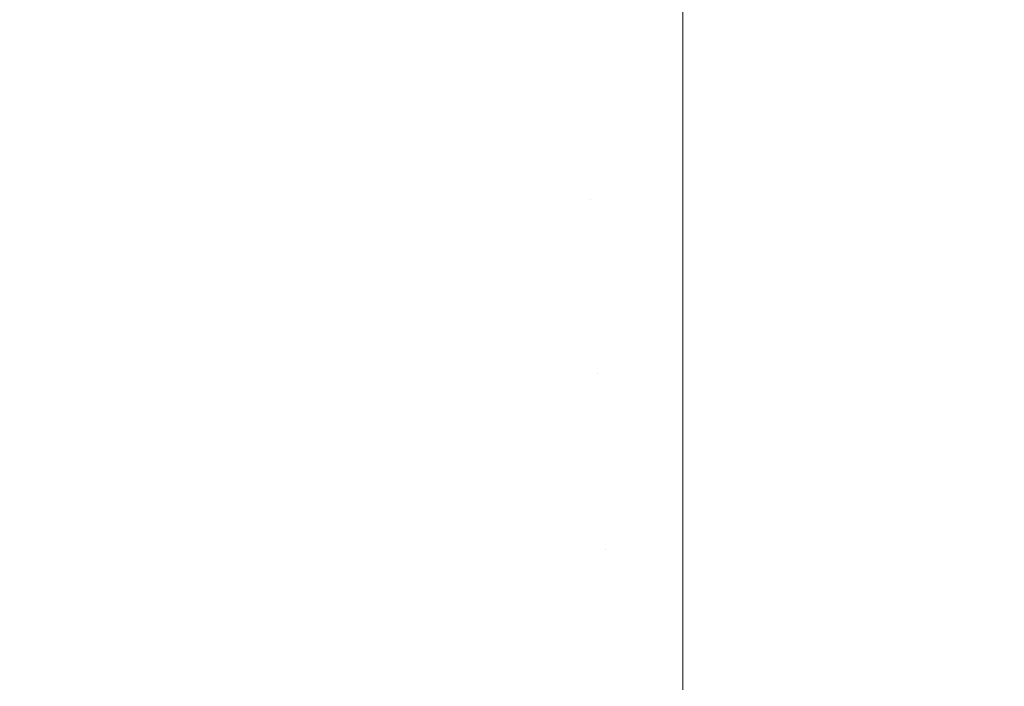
# Model space of a CAD drawing. Header units: centimetres. Extents: x -26.3 to 27.5, y 4.2 to 67.9.
# Tile 70 of 256: x -26.0005 to -25.9798, y 5.9345 to 5.9485. Entities that reach past the tile are written whole.
import ezdxf

# ---------------------------------------------------------------- set-up
doc = ezdxf.new("R2010")
doc.units = ezdxf.units.CM
doc.header["$LTSCALE"] = 2.54
doc.layers.add('Lucido design-1', color=7, linetype='Continuous')

# ---------------------------------------------------------------- blocks, each defined once
blk = doc.blocks.new('Gruppo-2-1')
at = {"color": 7, "linetype": 'Continuous', "lineweight": 9}
for points, invisible_edges in [([(-25.995023, 5.948336, -1111.026917), (-25.992916, 5.94866, -1111.026917), (-25.993394, 5.952291, -1111.029071), (-25.995659, 5.951943, -1111.029071)], 15), ([(-25.995023, 5.948336, -1147.126917), (-25.992916, 5.94866, -1147.126917), (-25.993394, 5.952291, -1147.129071), (-25.995659, 5.951943, -1147.129071)], 15), ([(-25.997114, 5.94792, -1111.026917), (-25.995023, 5.948336, -1111.026917), (-25.995659, 5.951943, -1111.029071), (-25.997907, 5.951496, -1111.029071)], 15), ([(-25.997114, 5.94792, -1147.126917), (-25.995023, 5.948336, -1147.126917), (-25.995659, 5.951943, -1147.129071), (-25.997907, 5.951496, -1147.129071)], 15), ([(-25.993278, 5.951415, -1111.799796), (-25.991039, 5.95166, -1111.799796), (-25.990733, 5.948163, -1111.801817), (-25.99282, 5.947934, -1111.801817)], 15), ([(-25.993278, 5.951415, -1147.899796), (-25.991039, 5.95166, -1147.899796), (-25.990733, 5.948163, -1147.901817), (-25.99282, 5.947934, -1147.901817)], 15), ([(-25.991039, 5.95166, -1111.799796), (-25.98879, 5.951807, -1111.799796), (-25.988637, 5.9483, -1111.801817), (-25.990733, 5.948163, -1111.801817)], 15), ([(-25.991039, 5.95166, -1147.899796), (-25.98879, 5.951807, -1147.899796), (-25.988637, 5.9483, -1147.901817), (-25.990733, 5.948163, -1147.901817)], 15), ([(-25.986537, 5.950202, -1111.800749), (-25.986537, 5.948346, -1111.801817), (-25.988637, 5.9483, -1111.801817), (-25.98879, 5.951807, -1111.799796)], 14), ([(-25.986537, 5.950202, -1147.900749), (-25.986537, 5.948346, -1147.901817), (-25.988637, 5.9483, -1147.901817), (-25.98879, 5.951807, -1147.899796)], 14), ([(-25.999185, 5.947413, -1111.026917), (-25.997114, 5.94792, -1111.026917), (-25.997907, 5.951496, -1111.029071), (-26.000133, 5.950951, -1111.029071)], 15), ([(-25.999185, 5.947413, -1147.126917), (-25.997114, 5.94792, -1147.126917), (-25.997907, 5.951496, -1147.129071), (-26.000133, 5.950951, -1147.129071)], 15), ([(-25.995505, 5.951072, -1111.799796), (-25.993278, 5.951415, -1111.799796), (-25.99282, 5.947934, -1111.801817), (-25.994896, 5.947615, -1111.801817)], 15), ([(-25.995505, 5.951072, -1147.899796), (-25.993278, 5.951415, -1147.899796), (-25.99282, 5.947934, -1147.901817), (-25.994896, 5.947615, -1147.901817)], 15), ([(-25.997715, 5.950632, -1111.799796), (-25.995505, 5.951072, -1111.799796), (-25.994896, 5.947615, -1111.801817), (-25.996955, 5.947205, -1111.801817)], 15), ([(-25.997715, 5.950632, -1147.899796), (-25.995505, 5.951072, -1147.899796), (-25.994896, 5.947615, -1147.901817), (-25.996955, 5.947205, -1147.901817)], 15), ([(-26.001232, 5.946817, -1111.026917), (-25.999185, 5.947413, -1111.026917), (-26.000133, 5.950951, -1111.029071), (-26.002333, 5.95031, -1111.029071)], 15), ([(-26.001232, 5.946817, -1147.126917), (-25.999185, 5.947413, -1147.126917), (-26.000133, 5.950951, -1147.129071), (-26.002333, 5.95031, -1147.129071)], 15), ([(-25.999904, 5.950097, -1111.799796), (-25.997715, 5.950632, -1111.799796), (-25.996955, 5.947205, -1111.801817), (-25.998995, 5.946706, -1111.801817)], 15), ([(-25.999904, 5.950097, -1147.899796), (-25.997715, 5.950632, -1147.899796), (-25.996955, 5.947205, -1147.901817), (-25.998995, 5.946706, -1147.901817)], 15), ([(-25.986537, 5.948346, -1111.801817), (-25.986537, 5.950202, -1111.800749), (-8.286537, 5.950202, -1111.800749), (-8.286537, 5.948346, -1111.801817)], 10), ([(-25.986537, 5.948346, -1147.901817), (-25.986537, 5.950202, -1147.900749), (-8.286537, 5.950202, -1147.900749), (-8.286537, 5.948346, -1147.901817)], 10), ([(-26.002067, 5.949466, -1111.799796), (-25.999904, 5.950097, -1111.799796), (-25.998995, 5.946706, -1111.801817), (-26.001012, 5.946118, -1111.801817)], 15), ([(-26.002067, 5.949466, -1147.899796), (-25.999904, 5.950097, -1147.899796), (-25.998995, 5.946706, -1147.901817), (-26.001012, 5.946118, -1147.901817)], 15), ([(-25.990469, 5.945151, -1111.024917), (-25.988505, 5.94528, -1111.024917), (-25.988669, 5.949032, -1111.026917), (-25.990796, 5.948892, -1111.026917)], 15), ([(-25.990469, 5.945151, -1147.124917), (-25.988505, 5.94528, -1147.124917), (-25.988669, 5.949032, -1147.126917), (-25.990796, 5.948892, -1147.126917)], 15), ([(-25.986537, 5.946378, -1111.025479), (-25.986537, 5.949078, -1111.026917), (-25.988669, 5.949032, -1111.026917), (-25.988505, 5.94528, -1111.024917)], 14), ([(-25.986537, 5.946378, -1147.125479), (-25.986537, 5.949078, -1147.126917), (-25.988669, 5.949032, -1147.126917), (-25.988505, 5.94528, -1147.124917)], 14), ([(-25.986537, 5.949078, -1111.026917), (-25.986537, 5.946378, -1111.025479), (27.113463, 5.946378, -1111.025479), (27.113463, 5.949078, -1111.026917)], 10), ([(-25.986537, 5.949078, -1147.126917), (-25.986537, 5.946378, -1147.125479), (27.113463, 5.946378, -1147.125479), (27.113463, 5.949078, -1147.126917)], 10), ([(-25.992426, 5.944937, -1111.024917), (-25.990469, 5.945151, -1111.024917), (-25.990796, 5.948892, -1111.026917), (-25.992916, 5.94866, -1111.026917)], 15), ([(-25.992426, 5.944937, -1147.124917), (-25.990469, 5.945151, -1147.124917), (-25.990796, 5.948892, -1147.126917), (-25.992916, 5.94866, -1147.126917)], 15), ([(-25.994371, 5.944637, -1111.024917), (-25.992426, 5.944937, -1111.024917), (-25.992916, 5.94866, -1111.026917), (-25.995023, 5.948336, -1111.026917)], 15), ([(-25.994371, 5.944637, -1147.124917), (-25.992426, 5.944937, -1147.124917), (-25.992916, 5.94866, -1147.126917), (-25.995023, 5.948336, -1147.126917)], 15), ([(-25.996301, 5.944253, -1111.024917), (-25.994371, 5.944637, -1111.024917), (-25.995023, 5.948336, -1111.026917), (-25.997114, 5.94792, -1111.026917)], 15), ([(-25.996301, 5.944253, -1147.124917), (-25.994371, 5.944637, -1147.124917), (-25.995023, 5.948336, -1147.126917), (-25.997114, 5.94792, -1147.126917)], 15), ([(-25.990733, 5.948163, -1111.801817), (-25.988637, 5.9483, -1111.801817), (-25.988481, 5.944718, -1111.803693), (-25.99042, 5.944591, -1111.803693)], 15), ([(-25.990733, 5.948163, -1147.901817), (-25.988637, 5.9483, -1147.901817), (-25.988481, 5.944718, -1147.903693), (-25.99042, 5.944591, -1147.903693)], 15), ([(-25.988481, 5.944718, -1111.803693), (-25.988637, 5.9483, -1111.801817), (-25.986537, 5.948346, -1111.801817), (-25.986537, 5.946377, -1111.802847)], 11), ([(-25.988481, 5.944718, -1147.903693), (-25.988637, 5.9483, -1147.901817), (-25.986537, 5.948346, -1147.901817), (-25.986537, 5.946377, -1147.902847)], 11), ([(-8.286537, 5.948346, -1111.801817), (-8.286537, 5.946377, -1111.802847), (-25.986537, 5.946377, -1111.802847), (-25.986537, 5.948346, -1111.801817)], 10), ([(-8.286537, 5.948346, -1147.901817), (-8.286537, 5.946377, -1147.902847), (-25.986537, 5.946377, -1147.902847), (-25.986537, 5.948346, -1147.901817)], 10), ([(-25.99282, 5.947934, -1111.801817), (-25.990733, 5.948163, -1111.801817), (-25.99042, 5.944591, -1111.803693), (-25.992352, 5.944379, -1111.803693)], 15), ([(-25.99282, 5.947934, -1147.901817), (-25.990733, 5.948163, -1147.901817), (-25.99042, 5.944591, -1147.903693), (-25.992352, 5.944379, -1147.903693)], 15), ([(-25.998213, 5.943786, -1111.024917), (-25.996301, 5.944253, -1111.024917), (-25.997114, 5.94792, -1111.026917), (-25.999185, 5.947413, -1111.026917)], 15), ([(-25.998213, 5.943786, -1147.124917), (-25.996301, 5.944253, -1147.124917), (-25.997114, 5.94792, -1147.126917), (-25.999185, 5.947413, -1147.126917)], 15), ([(-25.994896, 5.947615, -1111.801817), (-25.99282, 5.947934, -1111.801817), (-25.992352, 5.944379, -1111.803693), (-25.994273, 5.944084, -1111.803693)], 15), ([(-25.994896, 5.947615, -1147.901817), (-25.99282, 5.947934, -1147.901817), (-25.992352, 5.944379, -1147.903693), (-25.994273, 5.944084, -1147.903693)], 15), ([(-25.996955, 5.947205, -1111.801817), (-25.994896, 5.947615, -1111.801817), (-25.994273, 5.944084, -1111.803693), (-25.996179, 5.943704, -1111.803693)], 15), ([(-25.996955, 5.947205, -1147.901817), (-25.994896, 5.947615, -1147.901817), (-25.994273, 5.944084, -1147.903693), (-25.996179, 5.943704, -1147.903693)], 15), ([(-26.000102, 5.943235, -1111.024917), (-25.998213, 5.943786, -1111.024917), (-25.999185, 5.947413, -1111.026917), (-26.001232, 5.946817, -1111.026917)], 15), ([(-26.000102, 5.943235, -1147.124917), (-25.998213, 5.943786, -1147.124917), (-25.999185, 5.947413, -1147.126917), (-26.001232, 5.946817, -1147.126917)], 15), ([(-25.998995, 5.946706, -1111.801817), (-25.996955, 5.947205, -1111.801817), (-25.996179, 5.943704, -1111.803693), (-25.998067, 5.943242, -1111.803693)], 15), ([(-25.998995, 5.946706, -1147.901817), (-25.996955, 5.947205, -1147.901817), (-25.996179, 5.943704, -1147.903693), (-25.998067, 5.943242, -1147.903693)], 15), ([(-26.001966, 5.942602, -1111.024917), (-26.000102, 5.943235, -1111.024917), (-26.001232, 5.946817, -1111.026917), (-26.003251, 5.946131, -1111.026917)], 15), ([(-26.001966, 5.942602, -1147.124917), (-26.000102, 5.943235, -1147.124917), (-26.001232, 5.946817, -1147.126917), (-26.003251, 5.946131, -1147.126917)], 15), ([(-26.001012, 5.946118, -1111.801817), (-25.998995, 5.946706, -1111.801817), (-25.998067, 5.943242, -1111.803693), (-25.999933, 5.942699, -1111.803693)], 15), ([(-26.001012, 5.946118, -1147.901817), (-25.998995, 5.946706, -1147.901817), (-25.998067, 5.943242, -1147.903693), (-25.999933, 5.942699, -1147.903693)], 15), ([(-25.988505, 5.94528, -1111.024917), (-25.986537, 5.945323, -1111.024917), (-25.986537, 5.946378, -1111.025479)], 9), ([(-25.988505, 5.94528, -1147.124917), (-25.986537, 5.945323, -1147.124917), (-25.986537, 5.946378, -1147.125479)], 9), ([(-25.986537, 5.946377, -1111.802847), (-25.986537, 5.94476, -1111.803693), (-25.988481, 5.944718, -1111.803693)], 10), ([(-25.986537, 5.946377, -1147.902847), (-25.986537, 5.94476, -1147.903693), (-25.988481, 5.944718, -1147.903693)], 10), ([(27.113463, 5.945323, -1111.024917), (27.113463, 5.946378, -1111.025479), (-25.986537, 5.946378, -1111.025479), (-25.986537, 5.945323, -1111.024917)], 10), ([(27.113463, 5.945323, -1147.124917), (27.113463, 5.946378, -1147.125479), (-25.986537, 5.946378, -1147.125479), (-25.986537, 5.945323, -1147.124917)], 10), ([(-25.986537, 5.94476, -1111.803693), (-25.986537, 5.946377, -1111.802847), (-8.286537, 5.946377, -1111.802847), (-8.286537, 5.94476, -1111.803693)], 10), ([(-25.986537, 5.94476, -1147.903693), (-25.986537, 5.946377, -1147.902847), (-8.286537, 5.946377, -1147.902847), (-8.286537, 5.94476, -1147.903693)], 10), ([(-26.003, 5.945443, -1111.801817), (-26.001012, 5.946118, -1111.801817), (-25.999933, 5.942699, -1111.803693), (-26.001774, 5.942074, -1111.803693)], 15), ([(-26.003, 5.945443, -1147.901817), (-26.001012, 5.946118, -1147.901817), (-25.999933, 5.942699, -1147.903693), (-26.001774, 5.942074, -1147.903693)], 15), ([(-25.990134, 5.941323, -1111.023077), (-25.988337, 5.941441, -1111.023077), (-25.988505, 5.94528, -1111.024917), (-25.990469, 5.945151, -1111.024917)], 15), ([(-25.990134, 5.941323, -1147.123077), (-25.988337, 5.941441, -1147.123077), (-25.988505, 5.94528, -1147.124917), (-25.990469, 5.945151, -1147.124917)], 15), ([(-25.986537, 5.942466, -1111.023549), (-25.986537, 5.945323, -1111.024917), (-25.988505, 5.94528, -1111.024917), (-25.988337, 5.941441, -1111.023077)], 14), ([(-25.986537, 5.942466, -1147.123549), (-25.986537, 5.945323, -1147.124917), (-25.988505, 5.94528, -1147.124917), (-25.988337, 5.941441, -1147.123077)], 14), ([(-25.986537, 5.945323, -1111.024917), (-25.986537, 5.942466, -1111.023549), (27.113463, 5.942466, -1111.023549), (27.113463, 5.945323, -1111.024917)], 10), ([(-25.986537, 5.945323, -1147.124917), (-25.986537, 5.942466, -1147.123549), (27.113463, 5.942466, -1147.123549), (27.113463, 5.945323, -1147.124917)], 10), ([(-25.991924, 5.941127, -1111.023077), (-25.990134, 5.941323, -1111.023077), (-25.990469, 5.945151, -1111.024917), (-25.992426, 5.944937, -1111.024917)], 15), ([(-25.991924, 5.941127, -1147.123077), (-25.990134, 5.941323, -1147.123077), (-25.990469, 5.945151, -1147.124917), (-25.992426, 5.944937, -1147.124917)], 15), ([(-25.993704, 5.940853, -1111.023077), (-25.991924, 5.941127, -1111.023077), (-25.992426, 5.944937, -1111.024917), (-25.994371, 5.944637, -1111.024917)], 15), ([(-25.993704, 5.940853, -1147.123077), (-25.991924, 5.941127, -1147.123077), (-25.992426, 5.944937, -1147.124917), (-25.994371, 5.944637, -1147.124917)], 15), ([(-25.995469, 5.940502, -1111.023077), (-25.993704, 5.940853, -1111.023077), (-25.994371, 5.944637, -1111.024917), (-25.996301, 5.944253, -1111.024917)], 15), ([(-25.995469, 5.940502, -1147.123077), (-25.993704, 5.940853, -1147.123077), (-25.994371, 5.944637, -1147.124917), (-25.996301, 5.944253, -1147.124917)], 15), ([(-25.992352, 5.944379, -1111.803693), (-25.99042, 5.944591, -1111.803693), (-25.990102, 5.94095, -1111.80542), (-25.991875, 5.940756, -1111.80542)], 15), ([(-25.992352, 5.944379, -1147.903693), (-25.99042, 5.944591, -1147.903693), (-25.990102, 5.94095, -1147.90542), (-25.991875, 5.940756, -1147.90542)], 15), ([(-25.99042, 5.944591, -1111.803693), (-25.988481, 5.944718, -1111.803693), (-25.988321, 5.941067, -1111.80542), (-25.990102, 5.94095, -1111.80542)], 15), ([(-25.99042, 5.944591, -1147.903693), (-25.988481, 5.944718, -1147.903693), (-25.988321, 5.941067, -1147.90542), (-25.990102, 5.94095, -1147.90542)], 15), ([(-25.988321, 5.941067, -1111.80542), (-25.988481, 5.944718, -1111.803693), (-25.986537, 5.94476, -1111.803693), (-25.986537, 5.942466, -1111.804778)], 11), ([(-25.988321, 5.941067, -1147.90542), (-25.988481, 5.944718, -1147.903693), (-25.986537, 5.94476, -1147.903693), (-25.986537, 5.942466, -1147.904778)], 11), ([(-8.286537, 5.94476, -1111.803693), (-8.286537, 5.942466, -1111.804778), (-25.986537, 5.942466, -1111.804778), (-25.986537, 5.94476, -1111.803693)], 10), ([(-8.286537, 5.94476, -1147.903693), (-8.286537, 5.942466, -1147.904778), (-25.986537, 5.942466, -1147.904778), (-25.986537, 5.94476, -1147.903693)], 10), ([(-25.994273, 5.944084, -1111.803693), (-25.992352, 5.944379, -1111.803693), (-25.991875, 5.940756, -1111.80542), (-25.993639, 5.940485, -1111.80542)], 15), ([(-25.994273, 5.944084, -1147.903693), (-25.992352, 5.944379, -1147.903693), (-25.991875, 5.940756, -1147.90542), (-25.993639, 5.940485, -1147.90542)], 15), ([(-25.997218, 5.940074, -1111.023077), (-25.995469, 5.940502, -1111.023077), (-25.996301, 5.944253, -1111.024917), (-25.998213, 5.943786, -1111.024917)], 15), ([(-25.997218, 5.940074, -1147.123077), (-25.995469, 5.940502, -1147.123077), (-25.996301, 5.944253, -1147.124917), (-25.998213, 5.943786, -1147.124917)], 15), ([(-25.996179, 5.943704, -1111.803693), (-25.994273, 5.944084, -1111.803693), (-25.993639, 5.940485, -1111.80542), (-25.995388, 5.940136, -1111.80542)], 15), ([(-25.996179, 5.943704, -1147.903693), (-25.994273, 5.944084, -1147.903693), (-25.993639, 5.940485, -1147.90542), (-25.995388, 5.940136, -1147.90542)], 15), ([(-25.998947, 5.93957, -1111.023077), (-25.997218, 5.940074, -1111.023077), (-25.998213, 5.943786, -1111.024917), (-26.000102, 5.943235, -1111.024917)], 15), ([(-25.998947, 5.93957, -1147.123077), (-25.997218, 5.940074, -1147.123077), (-25.998213, 5.943786, -1147.124917), (-26.000102, 5.943235, -1147.124917)], 15), ([(-25.998067, 5.943242, -1111.803693), (-25.996179, 5.943704, -1111.803693), (-25.995388, 5.940136, -1111.80542), (-25.997121, 5.939712, -1111.80542)], 15), ([(-25.998067, 5.943242, -1147.903693), (-25.996179, 5.943704, -1147.903693), (-25.995388, 5.940136, -1147.90542), (-25.997121, 5.939712, -1147.90542)], 15), ([(-26.000652, 5.938992, -1111.023077), (-25.998947, 5.93957, -1111.023077), (-26.000102, 5.943235, -1111.024917), (-26.001966, 5.942602, -1111.024917)], 15), ([(-26.000652, 5.938992, -1147.123077), (-25.998947, 5.93957, -1147.123077), (-26.000102, 5.943235, -1147.124917), (-26.001966, 5.942602, -1147.124917)], 15), ([(-25.999933, 5.942699, -1111.803693), (-25.998067, 5.943242, -1111.803693), (-25.997121, 5.939712, -1111.80542), (-25.998834, 5.939213, -1111.80542)], 15), ([(-25.999933, 5.942699, -1147.903693), (-25.998067, 5.943242, -1147.903693), (-25.997121, 5.939712, -1147.90542), (-25.998834, 5.939213, -1147.90542)], 15), ([(-26.001774, 5.942074, -1111.803693), (-25.999933, 5.942699, -1111.803693), (-25.998834, 5.939213, -1111.80542), (-26.000524, 5.93864, -1111.80542)], 15), ([(-26.001774, 5.942074, -1147.903693), (-25.999933, 5.942699, -1147.903693), (-25.998834, 5.939213, -1147.90542), (-26.000524, 5.93864, -1147.90542)], 15), ([(-25.988337, 5.941441, -1111.023077), (-25.986537, 5.94148, -1111.023077), (-25.986537, 5.942466, -1111.023549)], 9), ([(-25.988337, 5.941441, -1147.123077), (-25.986537, 5.94148, -1147.123077), (-25.986537, 5.942466, -1147.123549)], 9), ([(-25.986537, 5.942466, -1111.804778), (-25.986537, 5.941106, -1111.80542), (-25.988321, 5.941067, -1111.80542)], 10), ([(-25.986537, 5.942466, -1147.904778), (-25.986537, 5.941106, -1147.90542), (-25.988321, 5.941067, -1147.90542)], 10), ([(27.113463, 5.94148, -1111.023077), (27.113463, 5.942466, -1111.023549), (-25.986537, 5.942466, -1111.023549), (-25.986537, 5.94148, -1111.023077)], 10), ([(-25.986537, 5.941106, -1111.80542), (-25.986537, 5.942466, -1111.804778), (-8.286537, 5.942466, -1111.804778), (-8.286537, 5.941106, -1111.80542)], 10), ([(27.113463, 5.94148, -1147.123077), (27.113463, 5.942466, -1147.123549), (-25.986537, 5.942466, -1147.123549), (-25.986537, 5.94148, -1147.123077)], 10), ([(-25.986537, 5.941106, -1147.90542), (-25.986537, 5.942466, -1147.904778), (-8.286537, 5.942466, -1147.904778), (-8.286537, 5.941106, -1147.90542)], 10), ([(-25.986537, 5.938474, -1111.021791), (-25.986537, 5.94148, -1111.023077), (-25.988337, 5.941441, -1111.023077), (-25.988166, 5.937522, -1111.021399)], 14), ([(-25.986537, 5.938474, -1147.121791), (-25.986537, 5.94148, -1147.123077), (-25.988337, 5.941441, -1147.123077), (-25.988166, 5.937522, -1147.121399)], 14), ([(-25.986537, 5.94148, -1111.023077), (-25.986537, 5.938474, -1111.021791), (27.113463, 5.938474, -1111.021791), (27.113463, 5.94148, -1111.023077)], 10), ([(-25.986537, 5.94148, -1147.123077), (-25.986537, 5.938474, -1147.121791), (27.113463, 5.938474, -1147.121791), (27.113463, 5.94148, -1147.123077)], 10), ([(-25.991412, 5.937238, -1111.021399), (-25.989792, 5.937416, -1111.021399), (-25.990134, 5.941323, -1111.023077), (-25.991924, 5.941127, -1111.023077)], 15), ([(-25.991412, 5.937238, -1147.121399), (-25.989792, 5.937416, -1147.121399), (-25.990134, 5.941323, -1147.123077), (-25.991924, 5.941127, -1147.123077)], 15), ([(-25.989792, 5.937416, -1111.021399), (-25.988166, 5.937522, -1111.021399), (-25.988337, 5.941441, -1111.023077), (-25.990134, 5.941323, -1111.023077)], 15), ([(-25.989792, 5.937416, -1147.121399), (-25.988166, 5.937522, -1147.121399), (-25.988337, 5.941441, -1147.123077), (-25.990134, 5.941323, -1147.123077)], 15), ([(-25.993022, 5.93699, -1111.021399), (-25.991412, 5.937238, -1111.021399), (-25.991924, 5.941127, -1111.023077), (-25.993704, 5.940853, -1111.023077)], 15), ([(-25.993022, 5.93699, -1147.121399), (-25.991412, 5.937238, -1147.121399), (-25.991924, 5.941127, -1147.123077), (-25.993704, 5.940853, -1147.123077)], 15), ([(-25.990102, 5.94095, -1111.80542), (-25.988321, 5.941067, -1111.80542), (-25.988159, 5.937353, -1111.806997), (-25.989778, 5.937247, -1111.806997)], 15), ([(-25.990102, 5.94095, -1147.90542), (-25.988321, 5.941067, -1147.90542), (-25.988159, 5.937353, -1147.906997), (-25.989778, 5.937247, -1147.906997)], 15), ([(-25.988159, 5.937353, -1111.806997), (-25.988321, 5.941067, -1111.80542), (-25.986537, 5.941106, -1111.80542), (-25.986537, 5.938474, -1111.806536)], 11), ([(-25.988159, 5.937353, -1147.906997), (-25.988321, 5.941067, -1147.90542), (-25.986537, 5.941106, -1147.90542), (-25.986537, 5.938474, -1147.906536)], 11), ([(-8.286537, 5.941106, -1111.80542), (-8.286537, 5.938474, -1111.806536), (-25.986537, 5.938474, -1111.806536), (-25.986537, 5.941106, -1111.80542)], 10), ([(-8.286537, 5.941106, -1147.90542), (-8.286537, 5.938474, -1147.906536), (-25.986537, 5.938474, -1147.906536), (-25.986537, 5.941106, -1147.90542)], 10), ([(-25.99462, 5.936673, -1111.021399), (-25.993022, 5.93699, -1111.021399), (-25.993704, 5.940853, -1111.023077), (-25.995469, 5.940502, -1111.023077)], 15), ([(-25.99462, 5.936673, -1147.121399), (-25.993022, 5.93699, -1147.121399), (-25.993704, 5.940853, -1147.123077), (-25.995469, 5.940502, -1147.123077)], 15), ([(-25.991875, 5.940756, -1111.80542), (-25.990102, 5.94095, -1111.80542), (-25.989778, 5.937247, -1111.806997), (-25.99139, 5.937071, -1111.806997)], 15), ([(-25.991875, 5.940756, -1147.90542), (-25.990102, 5.94095, -1147.90542), (-25.989778, 5.937247, -1147.906997), (-25.99139, 5.937071, -1147.906997)], 15), ([(-25.993639, 5.940485, -1111.80542), (-25.991875, 5.940756, -1111.80542), (-25.99139, 5.937071, -1111.806997), (-25.992993, 5.936824, -1111.806997)], 15), ([(-25.993639, 5.940485, -1147.90542), (-25.991875, 5.940756, -1147.90542), (-25.99139, 5.937071, -1147.906997), (-25.992993, 5.936824, -1147.906997)], 15), ([(-25.996203, 5.936285, -1111.021399), (-25.99462, 5.936673, -1111.021399), (-25.995469, 5.940502, -1111.023077), (-25.997218, 5.940074, -1111.023077)], 15), ([(-25.996203, 5.936285, -1147.121399), (-25.99462, 5.936673, -1147.121399), (-25.995469, 5.940502, -1147.123077), (-25.997218, 5.940074, -1147.123077)], 15), ([(-25.995388, 5.940136, -1111.80542), (-25.993639, 5.940485, -1111.80542), (-25.992993, 5.936824, -1111.806997), (-25.994584, 5.936507, -1111.806997)], 15), ([(-25.995388, 5.940136, -1147.90542), (-25.993639, 5.940485, -1147.90542), (-25.992993, 5.936824, -1147.906997), (-25.994584, 5.936507, -1147.906997)], 15), ([(-25.997767, 5.935829, -1111.021399), (-25.996203, 5.936285, -1111.021399), (-25.997218, 5.940074, -1111.023077), (-25.998947, 5.93957, -1111.023077)], 15), ([(-25.997767, 5.935829, -1147.121399), (-25.996203, 5.936285, -1147.121399), (-25.997218, 5.940074, -1147.123077), (-25.998947, 5.93957, -1147.123077)], 15), ([(-25.997121, 5.939712, -1111.80542), (-25.995388, 5.940136, -1111.80542), (-25.994584, 5.936507, -1111.806997), (-25.996159, 5.936122, -1111.806997)], 15), ([(-25.997121, 5.939712, -1147.90542), (-25.995388, 5.940136, -1147.90542), (-25.994584, 5.936507, -1147.906997), (-25.996159, 5.936122, -1147.906997)], 15), ([(-25.998834, 5.939213, -1111.80542), (-25.997121, 5.939712, -1111.80542), (-25.996159, 5.936122, -1111.806997), (-25.997717, 5.935668, -1111.806997)], 15), ([(-25.998834, 5.939213, -1147.90542), (-25.997121, 5.939712, -1147.90542), (-25.996159, 5.936122, -1147.906997), (-25.997717, 5.935668, -1147.906997)], 15), ([(-25.99931, 5.935306, -1111.021399), (-25.997767, 5.935829, -1111.021399), (-25.998947, 5.93957, -1111.023077), (-26.000652, 5.938992, -1111.023077)], 15), ([(-25.99931, 5.935306, -1147.121399), (-25.997767, 5.935829, -1147.121399), (-25.998947, 5.93957, -1147.123077), (-26.000652, 5.938992, -1147.123077)], 15), ([(-26.000524, 5.93864, -1111.80542), (-25.998834, 5.939213, -1111.80542), (-25.997717, 5.935668, -1111.806997), (-25.999253, 5.935147, -1111.806997)], 15), ([(-26.000524, 5.93864, -1147.90542), (-25.998834, 5.939213, -1147.90542), (-25.997717, 5.935668, -1147.906997), (-25.999253, 5.935147, -1147.906997)], 15), ([(-26.000829, 5.934715, -1111.021399), (-25.99931, 5.935306, -1111.021399), (-26.000652, 5.938992, -1111.023077), (-26.00233, 5.938339, -1111.023077)], 15), ([(-26.000829, 5.934715, -1147.121399), (-25.99931, 5.935306, -1147.121399), (-26.000652, 5.938992, -1147.123077), (-26.00233, 5.938339, -1147.123077)], 15), ([(-26.002187, 5.937993, -1111.80542), (-26.000524, 5.93864, -1111.80542), (-25.999253, 5.935147, -1111.806997), (-26.000764, 5.934559, -1111.806997)], 15), ([(-26.002187, 5.937993, -1147.90542), (-26.000524, 5.93864, -1147.90542), (-25.999253, 5.935147, -1147.906997), (-26.000764, 5.934559, -1147.906997)], 15), ([(-25.988166, 5.937522, -1111.021399), (-25.986537, 5.937558, -1111.021399), (-25.986537, 5.938474, -1111.021791)], 9), ([(-25.988166, 5.937522, -1147.121399), (-25.986537, 5.937558, -1147.121399), (-25.986537, 5.938474, -1147.121791)], 9), ([(-25.986537, 5.938474, -1111.806536), (-25.986537, 5.937389, -1111.806997), (-25.988159, 5.937353, -1111.806997)], 10), ([(-25.986537, 5.938474, -1147.906536), (-25.986537, 5.937389, -1147.906997), (-25.988159, 5.937353, -1147.906997)], 10), ([(27.113463, 5.937558, -1111.021399), (27.113463, 5.938474, -1111.021791), (-25.986537, 5.938474, -1111.021791), (-25.986537, 5.937558, -1111.021399)], 10), ([(-25.986537, 5.937389, -1111.806997), (-25.986537, 5.938474, -1111.806536), (-8.286537, 5.938474, -1111.806536), (-8.286537, 5.937389, -1111.806997)], 10), ([(27.113463, 5.937558, -1147.121399), (27.113463, 5.938474, -1147.121791), (-25.986537, 5.938474, -1147.121791), (-25.986537, 5.937558, -1147.121399)], 10), ([(-25.986537, 5.937389, -1147.906997), (-25.986537, 5.938474, -1147.906536), (-8.286537, 5.938474, -1147.906536), (-8.286537, 5.937389, -1147.906997)], 10), ([(-25.986537, 5.934409, -1111.020209), (-25.986537, 5.937558, -1111.021399), (-25.988166, 5.937522, -1111.021399), (-25.987992, 5.93353, -1111.019889)], 14), ([(-25.986537, 5.934409, -1147.120209), (-25.986537, 5.937558, -1147.121399), (-25.988166, 5.937522, -1147.121399), (-25.987992, 5.93353, -1147.119889)], 14), ([(-25.986537, 5.937558, -1111.021399), (-25.986537, 5.934409, -1111.020209), (27.113463, 5.934409, -1111.020209), (27.113463, 5.937558, -1111.021399)], 10), ([(-25.986537, 5.937558, -1147.121399), (-25.986537, 5.934409, -1147.120209), (27.113463, 5.934409, -1147.120209), (27.113463, 5.937558, -1147.121399)], 10), ([(-25.99089, 5.933276, -1111.019889), (-25.989444, 5.933435, -1111.019889), (-25.989792, 5.937416, -1111.021399), (-25.991412, 5.937238, -1111.021399)], 15), ([(-25.99089, 5.933276, -1147.119889), (-25.989444, 5.933435, -1147.119889), (-25.989792, 5.937416, -1147.121399), (-25.991412, 5.937238, -1147.121399)], 15), ([(-25.989444, 5.933435, -1111.019889), (-25.987992, 5.93353, -1111.019889), (-25.988166, 5.937522, -1111.021399), (-25.989792, 5.937416, -1111.021399)], 15), ([(-25.989444, 5.933435, -1147.119889), (-25.987992, 5.93353, -1147.119889), (-25.988166, 5.937522, -1147.121399), (-25.989792, 5.937416, -1147.121399)], 15), ([(-25.989778, 5.937247, -1111.806997), (-25.988159, 5.937353, -1111.806997), (-25.987994, 5.933583, -1111.80842), (-25.989449, 5.933488, -1111.80842)], 15), ([(-25.989778, 5.937247, -1147.906997), (-25.988159, 5.937353, -1147.906997), (-25.987994, 5.933583, -1147.90842), (-25.989449, 5.933488, -1147.90842)], 15), ([(-25.987994, 5.933583, -1111.80842), (-25.988159, 5.937353, -1111.806997), (-25.986537, 5.937389, -1111.806997), (-25.986537, 5.934409, -1111.808121)], 11), ([(-25.987994, 5.933583, -1147.90842), (-25.988159, 5.937353, -1147.906997), (-25.986537, 5.937389, -1147.906997), (-25.986537, 5.934409, -1147.908121)], 11), ([(-8.286537, 5.937389, -1111.806997), (-8.286537, 5.934409, -1111.808121), (-25.986537, 5.934409, -1111.808121), (-25.986537, 5.937389, -1111.806997)], 10), ([(-8.286537, 5.937389, -1147.906997), (-8.286537, 5.934409, -1147.908121), (-25.986537, 5.934409, -1147.908121), (-25.986537, 5.937389, -1147.906997)], 10), ([(-25.992328, 5.933055, -1111.019889), (-25.99089, 5.933276, -1111.019889), (-25.991412, 5.937238, -1111.021399), (-25.993022, 5.93699, -1111.021399)], 15), ([(-25.992328, 5.933055, -1147.119889), (-25.99089, 5.933276, -1147.119889), (-25.991412, 5.937238, -1147.121399), (-25.993022, 5.93699, -1147.121399)], 15), ([(-25.99139, 5.937071, -1111.806997), (-25.989778, 5.937247, -1111.806997), (-25.989449, 5.933488, -1111.80842), (-25.990897, 5.933329, -1111.80842)], 15), ([(-25.99139, 5.937071, -1147.906997), (-25.989778, 5.937247, -1147.906997), (-25.989449, 5.933488, -1147.90842), (-25.990897, 5.933329, -1147.90842)], 15), ([(-25.993756, 5.932771, -1111.019889), (-25.992328, 5.933055, -1111.019889), (-25.993022, 5.93699, -1111.021399), (-25.99462, 5.936673, -1111.021399)], 15), ([(-25.993756, 5.932771, -1147.119889), (-25.992328, 5.933055, -1147.119889), (-25.993022, 5.93699, -1147.121399), (-25.99462, 5.936673, -1147.121399)], 15), ([(-25.992993, 5.936824, -1111.806997), (-25.99139, 5.937071, -1111.806997), (-25.990897, 5.933329, -1111.80842), (-25.992338, 5.933108, -1111.80842)], 15), ([(-25.992993, 5.936824, -1147.906997), (-25.99139, 5.937071, -1147.906997), (-25.990897, 5.933329, -1147.90842), (-25.992338, 5.933108, -1147.90842)], 15), ([(-25.994584, 5.936507, -1111.806997), (-25.992993, 5.936824, -1111.806997), (-25.992338, 5.933108, -1111.80842), (-25.993767, 5.932823, -1111.80842)], 15), ([(-25.994584, 5.936507, -1147.906997), (-25.992993, 5.936824, -1147.906997), (-25.992338, 5.933108, -1147.90842), (-25.993767, 5.932823, -1147.90842)], 15), ([(-25.995169, 5.932425, -1111.019889), (-25.993756, 5.932771, -1111.019889), (-25.99462, 5.936673, -1111.021399), (-25.996203, 5.936285, -1111.021399)], 15), ([(-25.995169, 5.932425, -1147.119889), (-25.993756, 5.932771, -1147.119889), (-25.99462, 5.936673, -1147.121399), (-25.996203, 5.936285, -1147.121399)], 15), ([(-25.996159, 5.936122, -1111.806997), (-25.994584, 5.936507, -1111.806997), (-25.993767, 5.932823, -1111.80842), (-25.995183, 5.932477, -1111.80842)], 15), ([(-25.996159, 5.936122, -1147.906997), (-25.994584, 5.936507, -1147.906997), (-25.993767, 5.932823, -1147.90842), (-25.995183, 5.932477, -1147.90842)], 15), ([(-25.996566, 5.932018, -1111.019889), (-25.995169, 5.932425, -1111.019889), (-25.996203, 5.936285, -1111.021399), (-25.997767, 5.935829, -1111.021399)], 15), ([(-25.996566, 5.932018, -1147.119889), (-25.995169, 5.932425, -1147.119889), (-25.996203, 5.936285, -1147.121399), (-25.997767, 5.935829, -1147.121399)], 15), ([(-25.997717, 5.935668, -1111.806997), (-25.996159, 5.936122, -1111.806997), (-25.995183, 5.932477, -1111.80842), (-25.996582, 5.932069, -1111.80842)], 15), ([(-25.997717, 5.935668, -1147.906997), (-25.996159, 5.936122, -1147.906997), (-25.995183, 5.932477, -1147.90842), (-25.996582, 5.932069, -1147.90842)], 15), ([(-25.997944, 5.93155, -1111.019889), (-25.996566, 5.932018, -1111.019889), (-25.997767, 5.935829, -1111.021399), (-25.99931, 5.935306, -1111.021399)], 15), ([(-25.997944, 5.93155, -1147.119889), (-25.996566, 5.932018, -1147.119889), (-25.997767, 5.935829, -1147.121399), (-25.99931, 5.935306, -1147.121399)], 15), ([(-25.999253, 5.935147, -1111.806997), (-25.997717, 5.935668, -1111.806997), (-25.996582, 5.932069, -1111.80842), (-25.997962, 5.931601, -1111.80842)], 15), ([(-25.999253, 5.935147, -1147.906997), (-25.997717, 5.935668, -1147.906997), (-25.996582, 5.932069, -1147.90842), (-25.997962, 5.931601, -1147.90842)], 15), ([(-25.9993, 5.931023, -1111.019889), (-25.997944, 5.93155, -1111.019889), (-25.99931, 5.935306, -1111.021399), (-26.000829, 5.934715, -1111.021399)], 15), ([(-25.9993, 5.931023, -1147.119889), (-25.997944, 5.93155, -1147.119889), (-25.99931, 5.935306, -1147.121399), (-26.000829, 5.934715, -1147.121399)], 15), ([(-26.000764, 5.934559, -1111.806997), (-25.999253, 5.935147, -1111.806997), (-25.997962, 5.931601, -1111.80842), (-25.99932, 5.931073, -1111.80842)], 15), ([(-26.000764, 5.934559, -1147.906997), (-25.999253, 5.935147, -1147.906997), (-25.997962, 5.931601, -1147.90842), (-25.99932, 5.931073, -1147.90842)], 15), ([(-26.000632, 5.930437, -1111.019889), (-25.9993, 5.931023, -1111.019889), (-26.000829, 5.934715, -1111.021399), (-26.00232, 5.934059, -1111.021399)], 15), ([(-26.000632, 5.930437, -1147.119889), (-25.9993, 5.931023, -1147.119889), (-26.000829, 5.934715, -1147.121399), (-26.00232, 5.934059, -1147.121399)], 15), ([(-26.002249, 5.933905, -1111.806997), (-26.000764, 5.934559, -1111.806997), (-25.99932, 5.931073, -1111.80842), (-26.000654, 5.930486, -1111.80842)], 15), ([(-26.002249, 5.933905, -1147.906997), (-26.000764, 5.934559, -1147.906997), (-25.99932, 5.931073, -1147.90842), (-26.000654, 5.930486, -1147.90842)], 15)]:
    blk.add_3dface(points, dxfattribs=dict(at, invisible_edges=invisible_edges))
blk = doc.blocks.new('Gruppo-3-1')
at = {"color": 7}
blk.add_blockref('Gruppo-2-1', (0, 0), dxfattribs=at)

msp = doc.modelspace()

# ---------------------------------------------------------------- block references
at = {"layer": 'Lucido design-1', "color": 7}
msp.add_blockref('Gruppo-3-1', (0, 0), dxfattribs=at)

doc.saveas('drawing.dxf')
